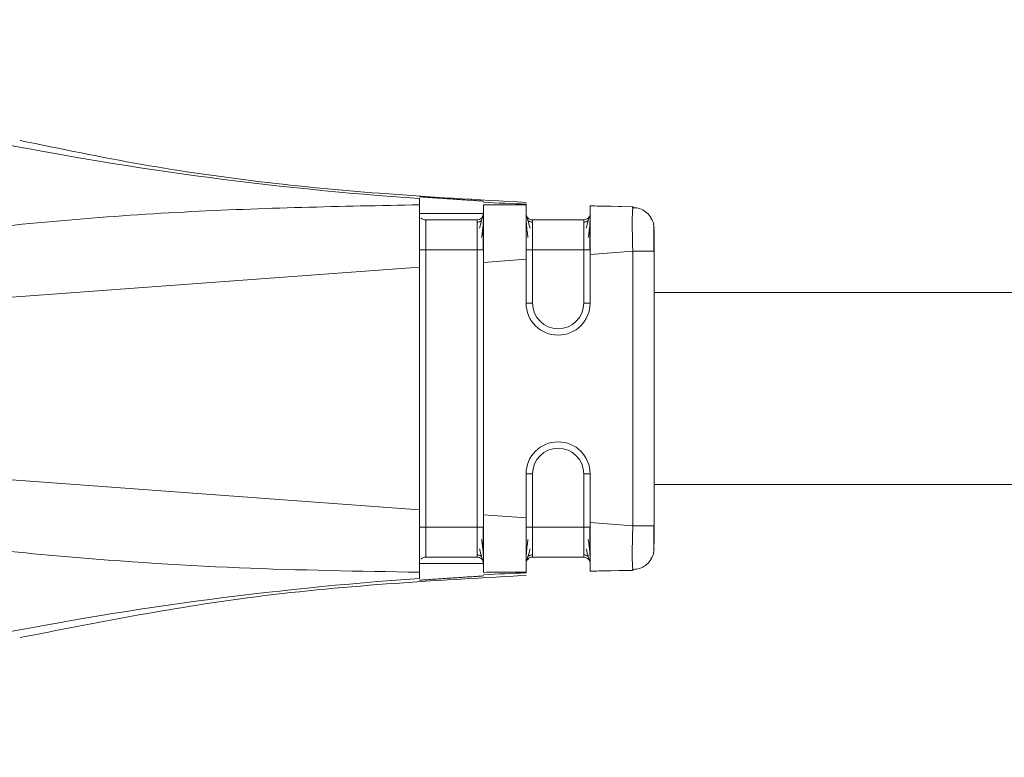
# Model space of a CAD drawing. Header units: millimetres. Extents: x -447 to 1924, y -61 to 422.
# Tile 9 of 59: x -198 to -174, y 153 to 171. Entities that reach past the tile are written whole.
import ezdxf

# ---------------------------------------------------------------- set-up
doc = ezdxf.new("R2010")
doc.units = ezdxf.units.MM

# ---------------------------------------------------------------- blocks, each defined once
blk = doc.blocks.new('Drawing View2')
at = {"color": 7, "linetype": 'Continuous', "lineweight": 18}
for p, q in [((-684.642, -12.875), (-686.142, -12.875)), ((-681.652, -12.705), (-682.148, -12.692)), ((-681.133, -12.716), (-682.142, -12.697)), ((-681.652, -12.705), (-681.155, -12.716)), ((-681.133, -12.716), (-681.141, -12.737)), ((-684.792, -13.025), (-685.992, -13.025)), ((-682.292, -13.025), (-683.492, -13.025)), ((-680.642, -13.216), (-680.66, -13.123)), ((-680.65, -13.242), (-680.65, -13.171)), ((-685.992, -13.724), (-685.992, -20.227)), ((-684.792, -13.724), (-685.992, -13.724)), ((-684.792, -20.227), (-684.792, -13.724)), ((-683.492, -13.724), (-683.492, -14.975)), ((-682.292, -13.724), (-683.492, -13.724)), ((-682.292, -14.975), (-682.292, -13.724)), ((-681.142, -13.761), (-682.142, -13.834)), ((-682.142, -13.834), (-682.142, -14.975)), ((-681.142, -13.761), (-681.142, -20.19)), ((-680.642, -13.761), (-680.659, -13.761)), ((-680.642, -13.761), (-680.642, -20.19)), ((-683.642, -13.945), (-684.642, -14.019)), ((-684.642, -14.019), (-684.642, -19.931)), ((-683.642, -13.945), (-683.642, -14.975)), ((-686.142, -14.13), (-701.337, -15.254)), ((-686.142, -14.13), (-686.142, -19.82)), ((-680.642, -14.725), (-608.232, -14.725)), ((-683.642, -14.975), (-683.492, -14.975)), ((-682.142, -14.975), (-682.292, -14.975)), ((-686.142, -19.82), (-701.337, -18.697)), ((-683.642, -18.975), (-683.642, -20.005)), ((-683.642, -18.975), (-683.492, -18.975)), ((-683.492, -18.975), (-683.492, -20.227)), ((-682.292, -20.227), (-682.292, -18.975)), ((-682.142, -18.975), (-682.292, -18.975)), ((-682.142, -18.975), (-682.142, -20.116)), ((-680.642, -19.225), (-608.232, -19.225)), ((-683.642, -20.005), (-684.642, -19.931)), ((-684.792, -20.227), (-685.992, -20.227)), ((-684.642, -20.227), (-684.792, -20.227)), ((-682.292, -20.227), (-683.492, -20.227)), ((-682.142, -20.227), (-682.292, -20.227)), ((-681.142, -20.19), (-682.142, -20.116)), ((-680.642, -20.734), (-680.66, -20.827)), ((-684.792, -20.925), (-685.992, -20.925)), ((-682.292, -20.925), (-683.492, -20.925)), ((-686.142, -21.075), (-684.642, -21.075)), ((-683.642, -20.999), (-683.642, -21.012)), ((-681.141, -21.214), (-681.133, -21.234)), ((-686.142, -21.426), (-686.142, -21.279)), ((-682.148, -21.258), (-681.652, -21.245)), ((-681.133, -21.234), (-682.142, -21.253)), ((-681.155, -21.235), (-681.652, -21.245))]:
    blk.add_line(p, q, dxfattribs=at)
at = {"color": 7, "linetype": 'Continuous', "lineweight": 18, "flags": 128}
for points in [[(-684.642, -13.724), (-684.645, -13.724), (-684.653, -13.724), (-684.667, -13.724), (-684.686, -13.724), (-684.709, -13.724), (-684.734, -13.724), (-684.763, -13.724), (-684.792, -13.724)], [(-682.142, -13.724), (-682.145, -13.724), (-682.153, -13.724), (-682.167, -13.724), (-682.186, -13.724), (-682.209, -13.724), (-682.234, -13.724), (-682.263, -13.724), (-682.292, -13.724)]]:
    blk.add_lwpolyline(points, dxfattribs=at)
at = {"color": 7, "linetype": 'Continuous', "lineweight": 18}
for centre, radius, start, end in [((-680.683, 66.883), 79.595, 250.91041, 266.06764), ((-680.717, 66.601), 79.311, 267.16326, 267.88636), ((-684.792, -12.875), 0.15, 270, 0), ((-682.292, -12.875), 0.15, 270, 337.6064), ((-682.892, -14.975), 0.75, 180, 0), ((-682.892, -14.975), 0.6, 180, 0), ((-682.892, -18.975), 0.75, 0, 180), ((-682.892, -18.975), 0.6, 0, 180), ((-684.792, -21.075), 0.15, 359.9972, 90), ((-682.292, -21.075), 0.15, 22.2284, 90), ((-680.683, -100.833), 79.595, 93.93236, 109.08957), ((-680.717, -100.552), 79.312, 92.11365, 92.83673)]:
    blk.add_arc(centre, radius, start, end, dxfattribs=at)
for points, knots in [([(-683.64, -12.614), (-684.786, -12.552), (-687.796, -12.388), (-691.766, -11.937), (-694.548, -11.361), (-695.5, -11.164)], [0, 0, 0, 0, 0.287812, 0.75612, 1, 1, 1, 1]), ([(-686.142, -12.671), (-687.98, -12.707), (-691.756, -12.781), (-696.44, -13.193), (-699.88, -13.675), (-701.72, -14.022), (-702.749, -14.276), (-703.227, -14.458), (-703.4, -14.555), (-703.468, -14.628), (-703.488, -14.672), (-703.488, -14.716), (-703.468, -14.758), (-703.428, -14.798), (-703.368, -14.838), (-703.218, -14.911), (-702.873, -15.013), (-702.22, -15.141), (-701.671, -15.211), (-701.337, -15.254)], [0, 0, 0, 0, 0.277155, 0.569443, 0.709642, 0.801656, 0.852577, 0.869317, 0.879228, 0.882226, 0.884534, 0.88657, 0.888768, 0.891502, 0.895083, 0.899771, 0.916626, 0.949186, 1, 1, 1, 1]), ([(-684.642, -12.585), (-684.652, -12.584), (-684.669, -12.582), (-684.764, -12.576), (-684.883, -12.568), (-685.043, -12.558), (-685.23, -12.546), (-685.405, -12.534), (-685.58, -12.522), (-685.763, -12.51), (-685.912, -12.499), (-686.023, -12.491), (-686.116, -12.485), (-686.132, -12.485), (-686.142, -12.484)], [0, 0, 0, 0, 0.123082, 0.18658, 0.251196, 0.361764, 0.428626, 0.503058, 0.584391, 0.652955, 0.751381, 0.816619, 0.879885, 1, 1, 1, 1]), ([(-686.142, -12.671), (-686.142, -12.625), (-686.142, -12.546), (-686.142, -12.531), (-686.142, -12.524)], [0, 0, 0, 0, 0.576678, 1, 1, 1, 1]), ([(-686.142, -13.185), (-686.142, -13.069), (-686.142, -12.833), (-686.142, -12.726), (-686.142, -12.671)], [0, 0, 0, 0, 0.490418, 1, 1, 1, 1]), ([(-684.642, -14.019), (-684.642, -13.858), (-684.642, -13.535), (-684.642, -13.113), (-684.642, -12.794), (-684.642, -12.71), (-684.642, -12.668)], [0, 0, 0, 0, 0.250822, 0.500825, 0.750972, 1, 1, 1, 1]), ([(-683.642, -12.675), (-683.827, -12.674), (-684.161, -12.671), (-684.494, -12.669), (-684.642, -12.668)], [0, 0, 0, 0, 0.556487, 1, 1, 1, 1]), ([(-683.642, -12.675), (-683.642, -12.669), (-683.642, -12.659), (-683.642, -12.657), (-683.642, -12.656)], [0, 0, 0, 0, 0.566355, 1, 1, 1, 1]), ([(-683.642, -13.945), (-683.642, -13.785), (-683.642, -13.47), (-683.642, -13.071), (-683.642, -12.773), (-683.642, -12.708), (-683.642, -12.675)], [0, 0, 0, 0, 0.255216, 0.500584, 0.743135, 1, 1, 1, 1]), ([(-682.142, -12.697), (-681.999, -12.699), (-681.683, -12.705), (-681.68, -12.705), (-681.678, -12.705)], [0, 0, 0, 0, 0.4523506, 1, 1, 1, 1]), ([(-682.142, -13.834), (-682.142, -13.684), (-682.142, -13.384), (-682.142, -13.013), (-682.142, -12.743), (-682.142, -12.712), (-682.142, -12.697)], [0, 0, 0, 0, 0.250098, 0.499887, 0.749619, 1, 1, 1, 1]), ([(-680.677, -13.045), (-680.701, -12.999), (-680.749, -12.906), (-680.872, -12.805), (-681.013, -12.742), (-681.112, -12.738), (-681.16, -12.736)], [0, 0, 0, 0, 0.25578, 0.515825, 0.767388, 1, 1, 1, 1]), ([(-681.141, -12.737), (-681.141, -12.737), (-681.144, -12.744), (-681.15, -12.818), (-681.156, -13.003), (-681.154, -13.29), (-681.149, -13.551), (-681.144, -13.69), (-681.142, -13.761)], [0, 0, 0, 0, 0.009732, 0.15501, 0.430006, 0.709355, 0.853404, 1, 1, 1, 1]), ([(-680.677, -13.045), (-680.701, -12.999), (-680.749, -12.906), (-680.872, -12.805), (-681.003, -12.746), (-681.092, -12.741), (-681.129, -12.739)], [0, 0, 0, 0, 0.269451, 0.543395, 0.808403, 1, 1, 1, 1]), ([(-686.101, -12.977), (-686.1, -12.979), (-686.088, -12.996), (-686.05, -13.018), (-686.011, -13.023), (-685.992, -13.025)], [0, 0, 0, 0, 0.038349, 0.519175, 1, 1, 1, 1]), ([(-685.992, -13.025), (-685.992, -13.036), (-685.992, -13.056), (-685.992, -13.218), (-685.992, -13.449), (-685.992, -13.632), (-685.992, -13.724)], [0, 0, 0, 0, 0.250957, 0.500564, 0.749846, 1, 1, 1, 1]), ([(-684.792, -13.724), (-684.792, -13.632), (-684.792, -13.449), (-684.792, -13.218), (-684.792, -13.056), (-684.792, -13.036), (-684.792, -13.025)], [0, 0, 0, 0, 0.250154, 0.499436, 0.749043, 1, 1, 1, 1]), ([(-684.685, -13.038), (-684.693, -13.044), (-684.708, -13.057), (-684.736, -13.069), (-684.764, -13.077), (-684.783, -13.078), (-684.792, -13.078)], [0, 0, 0, 0, 0.262686, 0.519977, 0.766996, 1, 1, 1, 1]), ([(-684.652, -12.93), (-684.656, -12.942), (-684.665, -12.965), (-684.69, -13.051), (-684.718, -13.154), (-684.736, -13.221)], [0, 0, 0, 0, 0.261307, 0.514798, 1, 1, 1, 1]), ([(-684.685, -13.439), (-684.678, -13.391), (-684.664, -13.294), (-684.651, -13.158), (-684.643, -13.033), (-684.642, -12.97), (-684.642, -12.938)], [0, 0, 0, 0, 0.238318, 0.484229, 0.738103, 1, 1, 1, 1]), ([(-683.642, -12.938), (-683.642, -12.97), (-683.641, -13.033), (-683.633, -13.158), (-683.619, -13.294), (-683.605, -13.391), (-683.599, -13.439)], [0, 0, 0, 0, 0.2619123, 0.5157904, 0.7616818, 1, 1, 1, 1]), ([(-683.548, -13.221), (-683.566, -13.154), (-683.594, -13.051), (-683.619, -12.964), (-683.627, -12.942), (-683.632, -12.93)], [0, 0, 0, 0, 0.48507, 0.738518, 1, 1, 1, 1]), ([(-683.492, -13.078), (-683.501, -13.078), (-683.52, -13.077), (-683.548, -13.069), (-683.575, -13.057), (-683.591, -13.044), (-683.599, -13.038)], [0, 0, 0, 0, 0.2330013, 0.4800197, 0.7373119, 1, 1, 1, 1]), ([(-683.492, -13.025), (-683.492, -13.036), (-683.492, -13.056), (-683.492, -13.218), (-683.492, -13.449), (-683.492, -13.632), (-683.492, -13.724)], [0, 0, 0, 0, 0.250957, 0.500564, 0.749846, 1, 1, 1, 1]), ([(-682.292, -13.724), (-682.292, -13.632), (-682.292, -13.449), (-682.292, -13.218), (-682.292, -13.056), (-682.292, -13.036), (-682.292, -13.025)], [0, 0, 0, 0, 0.250154, 0.499436, 0.749043, 1, 1, 1, 1]), ([(-682.185, -13.038), (-682.193, -13.044), (-682.208, -13.057), (-682.236, -13.069), (-682.264, -13.077), (-682.283, -13.078), (-682.292, -13.078)], [0, 0, 0, 0, 0.2626859, 0.519977, 0.766996, 1, 1, 1, 1]), ([(-682.152, -12.93), (-682.156, -12.942), (-682.165, -12.965), (-682.19, -13.051), (-682.218, -13.154), (-682.236, -13.221)], [0, 0, 0, 0, 0.261307, 0.514798, 1, 1, 1, 1]), ([(-682.185, -13.439), (-682.178, -13.391), (-682.164, -13.294), (-682.151, -13.158), (-682.143, -13.033), (-682.142, -12.97), (-682.142, -12.938)], [0, 0, 0, 0, 0.238318, 0.484229, 0.738103, 1, 1, 1, 1]), ([(-680.65, -13.125), (-680.658, -13.095), (-680.674, -13.031), (-680.707, -13.012), (-680.724, -13.002)], [0, 0, 0, 0, 0.4753452, 1, 1, 1, 1]), ([(-686.142, -14.13), (-686.142, -13.955), (-686.142, -13.611), (-686.142, -13.325), (-686.142, -13.185)], [0, 0, 0, 0, 0.510429, 1, 1, 1, 1]), ([(-684.652, -13.731), (-684.652, -13.678), (-684.652, -13.573), (-684.652, -13.421), (-684.652, -13.28), (-684.652, -13.201), (-684.652, -13.162)], [0, 0, 0, 0, 0.2502491, 0.5003157, 0.750202, 1, 1, 1, 1]), ([(-682.152, -13.731), (-682.152, -13.678), (-682.152, -13.573), (-682.152, -13.421), (-682.152, -13.28), (-682.152, -13.201), (-682.152, -13.162)], [0, 0, 0, 0, 0.250249, 0.500316, 0.750202, 1, 1, 1, 1]), ([(-680.65, -13.374), (-680.65, -13.336), (-680.65, -13.248), (-680.65, -13.199), (-680.65, -13.171)], [0, 0, 0, 0, 0.430026, 1, 1, 1, 1]), ([(-680.65, -13.767), (-680.65, -13.704), (-680.65, -13.578), (-680.65, -13.442), (-680.65, -13.385), (-680.65, -13.374)], [0, 0, 0, 0, 0.445553, 0.890852, 1, 1, 1, 1]), ([(-680.642, -13.249), (-680.642, -13.253), (-680.642, -13.272), (-680.642, -13.395), (-680.642, -13.572), (-680.642, -13.698), (-680.642, -13.761)], [0, 0, 0, 0, 0.12452, 0.464871, 0.733495, 1, 1, 1, 1]), ([(-680.65, -13.767), (-680.65, -13.702), (-680.65, -13.614), (-680.65, -13.536), (-680.65, -13.515)], [0, 0, 0, 0, 0.72781, 1, 1, 1, 1]), ([(-680.659, -13.761), (-680.664, -13.761), (-680.678, -13.761), (-680.781, -13.761), (-680.945, -13.761), (-681.076, -13.761), (-681.142, -13.761)], [0, 0, 0, 0, 0.152691, 0.435127, 0.717564, 1, 1, 1, 1]), ([(-701.337, -18.697), (-701.863, -18.76), (-702.5, -18.838), (-703.18, -19.026), (-703.361, -19.103), (-703.437, -19.161), (-703.465, -19.19), (-703.481, -19.218), (-703.49, -19.249), (-703.486, -19.285), (-703.465, -19.324), (-703.427, -19.365), (-703.333, -19.437), (-703.135, -19.53), (-702.649, -19.7), (-701.679, -19.936), (-699.964, -20.259), (-697.604, -20.598), (-694.304, -20.95), (-690.45, -21.207), (-687.549, -21.256), (-686.142, -21.279)], [0, 0, 0, 0, 0.079633, 0.096416, 0.106506, 0.108989, 0.110947, 0.112535, 0.113904, 0.115836, 0.117972, 0.120667, 0.124353, 0.135955, 0.15357, 0.20236, 0.286651, 0.417176, 0.562519, 0.787792, 1, 1, 1, 1]), ([(-686.142, -20.76), (-686.142, -20.62), (-686.142, -20.335), (-686.142, -19.994), (-686.142, -19.82)], [0, 0, 0, 0, 0.489706, 1, 1, 1, 1]), ([(-684.642, -21.282), (-684.642, -21.24), (-684.642, -21.156), (-684.642, -20.837), (-684.642, -20.415), (-684.642, -20.093), (-684.642, -19.931)], [0, 0, 0, 0, 0.249034, 0.499186, 0.749184, 1, 1, 1, 1]), ([(-683.642, -21.275), (-683.642, -21.242), (-683.642, -21.177), (-683.642, -20.88), (-683.642, -20.48), (-683.642, -20.165), (-683.642, -20.005)], [0, 0, 0, 0, 0.256857, 0.499427, 0.744777, 1, 1, 1, 1]), ([(-685.992, -20.227), (-685.992, -20.318), (-685.992, -20.501), (-685.992, -20.732), (-685.992, -20.894), (-685.992, -20.915), (-685.992, -20.925)], [0, 0, 0, 0, 0.250154, 0.499436, 0.749043, 1, 1, 1, 1]), ([(-684.792, -20.925), (-684.792, -20.915), (-684.792, -20.894), (-684.792, -20.732), (-684.792, -20.501), (-684.792, -20.318), (-684.792, -20.227)], [0, 0, 0, 0, 0.250957, 0.500564, 0.749846, 1, 1, 1, 1]), ([(-684.652, -20.791), (-684.652, -20.752), (-684.652, -20.674), (-684.652, -20.534), (-684.652, -20.384), (-684.652, -20.279), (-684.652, -20.227)], [0, 0, 0, 0, 0.24996, 0.499871, 0.74992, 1, 1, 1, 1]), ([(-683.492, -20.227), (-683.492, -20.318), (-683.492, -20.501), (-683.492, -20.732), (-683.492, -20.894), (-683.492, -20.915), (-683.492, -20.925)], [0, 0, 0, 0, 0.250154, 0.499436, 0.749043, 1, 1, 1, 1]), ([(-682.292, -20.925), (-682.292, -20.915), (-682.292, -20.894), (-682.292, -20.732), (-682.292, -20.501), (-682.292, -20.318), (-682.292, -20.227)], [0, 0, 0, 0, 0.250957, 0.500564, 0.749846, 1, 1, 1, 1]), ([(-682.152, -20.791), (-682.152, -20.752), (-682.152, -20.674), (-682.152, -20.534), (-682.152, -20.384), (-682.152, -20.279), (-682.152, -20.227)], [0, 0, 0, 0, 0.24996, 0.499871, 0.74992, 1, 1, 1, 1]), ([(-682.142, -21.253), (-682.142, -21.238), (-682.142, -21.207), (-682.142, -20.937), (-682.142, -20.566), (-682.142, -20.266), (-682.142, -20.116)], [0, 0, 0, 0, 0.2502548, 0.5000928, 0.7497763, 1, 1, 1, 1]), ([(-681.142, -20.19), (-681.146, -20.329), (-681.154, -20.602), (-681.156, -20.947), (-681.15, -21.132), (-681.144, -21.206), (-681.141, -21.213), (-681.141, -21.214)], [0, 0, 0, 0, 0.289539, 0.569313, 0.844614, 0.990107, 1, 1, 1, 1]), ([(-680.65, -20.615), (-680.65, -20.591), (-680.65, -20.523), (-680.65, -20.372), (-680.65, -20.247), (-680.65, -20.184)], [0, 0, 0, 0, 0.205255, 0.602522, 1, 1, 1, 1]), ([(-680.642, -20.19), (-680.642, -20.27), (-680.642, -20.432), (-680.642, -20.55), (-680.642, -20.609)], [0, 0, 0, 0, 0.498954, 1, 1, 1, 1]), ([(-684.642, -21.01), (-684.642, -20.979), (-684.643, -20.916), (-684.651, -20.793), (-684.664, -20.659), (-684.678, -20.563), (-684.685, -20.515)], [0, 0, 0, 0, 0.262057, 0.516005, 0.761874, 1, 1, 1, 1]), ([(-683.599, -20.511), (-683.605, -20.558), (-683.619, -20.655), (-683.633, -20.789), (-683.641, -20.914), (-683.642, -20.977), (-683.642, -21.009)], [0, 0, 0, 0, 0.238194, 0.484055, 0.738008, 1, 1, 1, 1]), ([(-682.142, -21.01), (-682.142, -20.979), (-682.143, -20.916), (-682.151, -20.793), (-682.164, -20.659), (-682.178, -20.563), (-682.185, -20.515)], [0, 0, 0, 0, 0.262057, 0.516005, 0.761874, 1, 1, 1, 1]), ([(-686.142, -21.279), (-686.142, -21.224), (-686.142, -21.116), (-686.142, -20.877), (-686.142, -20.76)], [0, 0, 0, 0, 0.509411, 1, 1, 1, 1]), ([(-684.736, -20.731), (-684.718, -20.798), (-684.691, -20.899), (-684.665, -20.985), (-684.657, -21.008), (-684.653, -21.019)], [0, 0, 0, 0, 0.485154, 0.738623, 1, 1, 1, 1]), ([(-683.631, -21.019), (-683.627, -21.007), (-683.619, -20.985), (-683.593, -20.899), (-683.566, -20.796), (-683.548, -20.729)], [0, 0, 0, 0, 0.261424, 0.514828, 1, 1, 1, 1]), ([(-682.236, -20.731), (-682.218, -20.798), (-682.191, -20.899), (-682.165, -20.985), (-682.157, -21.008), (-682.153, -21.019)], [0, 0, 0, 0, 0.485154, 0.738623, 1, 1, 1, 1]), ([(-680.65, -20.779), (-680.65, -20.752), (-680.65, -20.711), (-680.65, -20.638), (-680.65, -20.615)], [0, 0, 0, 0, 0.674154, 1, 1, 1, 1]), ([(-686.1, -20.973), (-686.1, -20.971), (-686.088, -20.954), (-686.05, -20.933), (-686.011, -20.928), (-685.992, -20.925)], [0, 0, 0, 0, 0.0370225, 0.5185112, 1, 1, 1, 1]), ([(-684.792, -20.873), (-684.783, -20.873), (-684.764, -20.874), (-684.736, -20.882), (-684.708, -20.894), (-684.693, -20.907), (-684.685, -20.913)], [0, 0, 0, 0, 0.233003, 0.480022, 0.737313, 1, 1, 1, 1]), ([(-683.599, -20.912), (-683.591, -20.906), (-683.575, -20.893), (-683.548, -20.881), (-683.52, -20.873), (-683.501, -20.872), (-683.492, -20.872)], [0, 0, 0, 0, 0.2626845, 0.5199761, 0.766996, 1, 1, 1, 1]), ([(-682.292, -20.873), (-682.283, -20.873), (-682.264, -20.874), (-682.236, -20.882), (-682.208, -20.894), (-682.193, -20.907), (-682.185, -20.913)], [0, 0, 0, 0, 0.233003, 0.480022, 0.737313, 1, 1, 1, 1]), ([(-681.16, -21.215), (-681.112, -21.212), (-681.013, -21.208), (-680.872, -21.145), (-680.749, -21.044), (-680.701, -20.951), (-680.677, -20.905)], [0, 0, 0, 0, 0.232612, 0.484175, 0.74422, 1, 1, 1, 1]), ([(-680.724, -20.949), (-680.707, -20.938), (-680.674, -20.919), (-680.658, -20.855), (-680.65, -20.825)], [0, 0, 0, 0, 0.5247088, 1, 1, 1, 1]), ([(-695.498, -22.81), (-693.727, -22.462), (-689.81, -21.693), (-685.823, -21.474), (-683.639, -21.354)], [0, 0, 0, 0, 0.45216, 1, 1, 1, 1]), ([(-686.142, -21.466), (-686.132, -21.465), (-686.116, -21.465), (-686.023, -21.459), (-685.912, -21.451), (-685.763, -21.44), (-685.58, -21.428), (-685.405, -21.416), (-685.23, -21.404), (-685.043, -21.392), (-684.883, -21.382), (-684.764, -21.374), (-684.669, -21.368), (-684.652, -21.367), (-684.642, -21.366)], [0, 0, 0, 0, 0.120107, 0.183374, 0.248618, 0.347036, 0.415602, 0.496942, 0.571361, 0.638218, 0.748801, 0.813411, 0.876907, 1, 1, 1, 1]), ([(-684.642, -21.282), (-684.454, -21.281), (-684.121, -21.279), (-683.787, -21.276), (-683.642, -21.275)], [0, 0, 0, 0, 0.563222, 1, 1, 1, 1]), ([(-683.642, -21.294), (-683.642, -21.293), (-683.642, -21.29), (-683.642, -21.28), (-683.642, -21.275)], [0, 0, 0, 0, 0.55364, 1, 1, 1, 1]), ([(-681.678, -21.245), (-681.68, -21.245), (-681.683, -21.245), (-681.999, -21.251), (-682.142, -21.253)], [0, 0, 0, 0, 0.547662, 1, 1, 1, 1])]:
    blk.add_open_spline(points, degree=3, knots=knots, dxfattribs=at)
for points in [[(-683.642, -12.875), (-683.64, -12.895), (-683.635, -12.934), (-683.6, -12.984), (-683.551, -13.018), (-683.512, -13.023), (-683.492, -13.025)], [(-686.142, -13.724), (-686.14, -13.724), (-686.135, -13.724), (-686.1, -13.724), (-686.051, -13.724), (-686.012, -13.724), (-685.992, -13.724)], [(-683.642, -13.724), (-683.64, -13.724), (-683.635, -13.724), (-683.6, -13.724), (-683.551, -13.724), (-683.512, -13.724), (-683.492, -13.724)], [(-686.142, -20.227), (-686.14, -20.227), (-686.135, -20.227), (-686.1, -20.227), (-686.051, -20.227), (-686.012, -20.227), (-685.992, -20.227)], [(-683.642, -20.227), (-683.64, -20.227), (-683.635, -20.227), (-683.6, -20.227), (-683.551, -20.227), (-683.512, -20.227), (-683.492, -20.227)], [(-680.642, -20.19), (-680.649, -20.19), (-680.664, -20.19), (-680.78, -20.19), (-680.945, -20.19), (-681.076, -20.19), (-681.142, -20.19)], [(-683.642, -21.075), (-683.64, -21.055), (-683.635, -21.016), (-683.6, -20.967), (-683.551, -20.932), (-683.512, -20.927), (-683.492, -20.925)]]:
    blk.add_open_spline(points, degree=3, dxfattribs=at)

msp = doc.modelspace()

# ---------------------------------------------------------------- block references
at = {"color": 7, "linetype": 'Continuous', "lineweight": 18}
msp.add_blockref('Drawing View2', (497.941, 179.083), dxfattribs=at)

doc.saveas('drawing.dxf')
